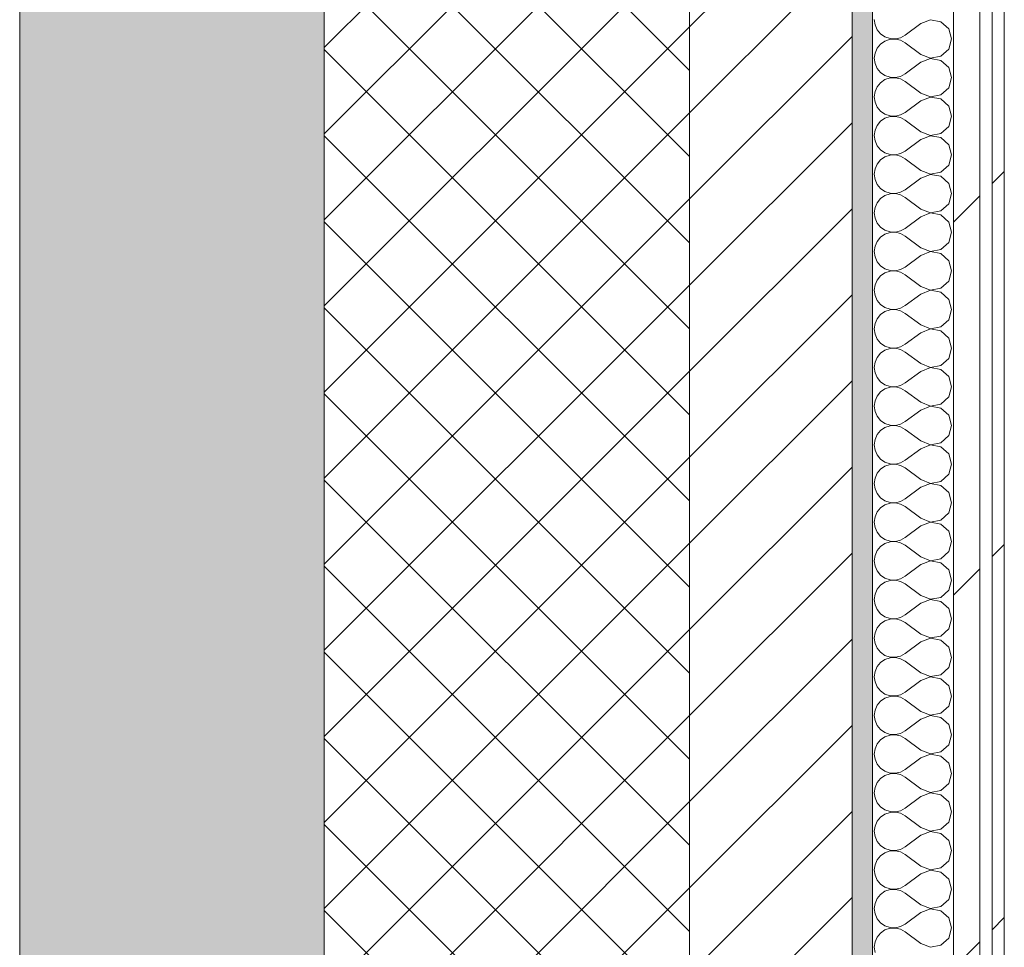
# Model space of a CAD drawing. Header units: millimetres. Extents: x -40968 to 11883, y -18816 to 4378.
# Tile 244 of 256: x -2101 to -1616, y -9352 to -8895. Entities that reach past the tile are written whole.
import ezdxf

# ---------------------------------------------------------------- set-up
doc = ezdxf.new("R2010")
doc.units = ezdxf.units.MM
doc.header["$MEASUREMENT"] = 0
doc.linetypes.add('Wipeout_Contour', pattern=[1000, 0, -1000])
doc.layers.add('12_FAÇ_Façana', color=7, linetype='Continuous')
doc.layers.add('Nuevo_08_E_Envans secs', color=7, linetype='Continuous')
for name, color, linetype, lineweight, true_color in [('12_FAÇ_Façana_Pluma_Nº__102', 7, 'Continuous', 5, 0xcccccc), ('12_FAÇ_Façana_Pluma_Nº__174', 7, 'Continuous', 13, 0xe4ad2c), ('12_FAÇ_Façana_Pluma_Nº__176', 7, 'Continuous', 15, 0x93a0c6), ('Nuevo_08_E_Envans secs_Pluma_Nº__102', 7, 'Continuous', 5, 0xcccccc), ('Nuevo_08_E_Envans secs_Pluma_Nº__171', 171, 'Continuous', 13, 0xaaaaff), ('Nuevo_08_E_Envans secs_Pluma_Nº__177', 7, 'Continuous', 15, 0xf7e046)]:
    doc.layers.add(name, color=color, linetype=linetype, lineweight=lineweight, true_color=true_color)
for name, color, linetype, lineweight in [('12_FAÇ_Façana_Pluma_Nº__2', 8, 'Continuous', 5), ('12_FAÇ_Façana_Pluma_Nº__7', 7, 'Continuous', 5), ('Nuevo_08_E_Envans secs_Pluma_Nº__1', 7, 'Continuous', 5)]:
    doc.layers.add(name, color=color, linetype=linetype, lineweight=lineweight)
pattern_1 = [(45, (0, 0), (-183.848, 183.848), [195, -65]), (45, (7e-14, 183.85), (-183.848, 183.848), [195, -65])]

# ---------------------------------------------------------------- blocks, each defined once
blk = doc.blocks.new('Muro_1_1', base_point=(-1681.11, -1193.98))
at = {"layer": '12_FAÇ_Façana_Pluma_Nº__102', "linetype": 'Continuous', "lineweight": 0, "true_color": 0xe5e5e5}
blk.add_hatch(color=254, dxfattribs=at).paths.add_polyline_path([(-2101.11, -10658.98), (-1951.11, -10658.98), (-1951.11, -7438.98), (-1971.11, -7438.98), (-1971.11, -6988.97), (-1951.11, -6988.97), (-1951.11, -1638.98), (-2101.11, -1638.98)])
at = {"layer": '12_FAÇ_Façana_Pluma_Nº__174', "linetype": 'Continuous', "lineweight": 13, "true_color": 0xe4ad2c}
h = blk.add_hatch(dxfattribs=at)
h.set_pattern_fill('SATE_Aislamiento_0001', color=42, style=0, pattern_type=2)
h.set_pattern_definition([(45, (0, 0), (-21.2132, 21.2132), []), (135, (0, 0), (21.2132, 21.2132), [])])
h.paths.add_polyline_path([(-1951.11, -7438.98), (-1951.11, -10658.98), (-1771.11, -10658.98), (-1771.11, -7438.98)])
at = {"layer": '12_FAÇ_Façana_Pluma_Nº__176', "linetype": 'Continuous', "lineweight": 0, "true_color": 0x495063}
blk.add_hatch(color=251, dxfattribs=at).paths.add_polyline_path([(-1691.11, -7438.98), (-1691.11, -10658.98), (-1681.11, -10658.98), (-1681.11, -7438.98)])
at = {"layer": '12_FAÇ_Façana_Pluma_Nº__2', "linetype": 'Continuous', "lineweight": 5}
h = blk.add_hatch(dxfattribs=at)
h.set_pattern_fill('Ceramic_0001', color=8, style=0, pattern_type=2)
h.set_pattern_definition([(45, (0, 0), (-21.2132, 21.2132), [])])
h.paths.add_polyline_path([(-1771.11, -7438.98), (-1771.11, -10658.98), (-1691.11, -10658.98), (-1691.11, -7438.98)])
at = {"layer": '12_FAÇ_Façana_Pluma_Nº__7', "color": 7, "linetype": 'Continuous', "lineweight": 5}
for p, q in [((-1951.11, -7438.98), (-1951.11, -10658.98)), ((-1771.11, -10658.98), (-1771.11, -7438.98)), ((-1691.11, -10658.98), (-1691.11, -7438.98))]:
    blk.add_line(p, q, dxfattribs=at)
at = {"layer": '12_FAÇ_Façana_Pluma_Nº__7', "color": 7, "linetype": 'Continuous', "lineweight": 5, "flags": 128}
for points in [[(-2101.11, -1638.98), (-2101.11, -10658.98)], [(-1681.11, -10658.98), (-1681.11, -7438.98)]]:
    blk.add_lwpolyline(points, dxfattribs=at)
blk = doc.blocks.new('*X357')
at = {"layer": 'Nuevo_08_E_Envans secs_Pluma_Nº__102', "color": 254, "linetype": 'Continuous', "lineweight": 5, "true_color": 0xcccccc}
for p, q in [((-1680.16, -8895.24), (-1679.79, -8897.84)), ((-1679.79, -8897.84), (-1678.73, -8900.25)), ((-1657.3, -8897.14), (-1664.92, -8902.86)), ((-1652.44, -8895.28), (-1657.3, -8897.14)), ((-1647.33, -8896.24), (-1652.44, -8895.28)), ((-1643.48, -8899.75), (-1647.33, -8896.24)), ((-1678.73, -8900.25), (-1677.06, -8902.27)), ((-1677.06, -8902.27), (-1674.89, -8903.76)), ((-1674.89, -8903.76), (-1672.4, -8904.6)), ((-1672.4, -8904.6), (-1669.78, -8904.72)), ((-1669.78, -8904.72), (-1667.22, -8904.13)), ((-1667.22, -8904.13), (-1664.92, -8902.86)), ((-1642.06, -8904.76), (-1643.48, -8899.75)), ((-1678.73, -8909.28), (-1679.79, -8911.68)), ((-1677.06, -8907.26), (-1678.73, -8909.28)), ((-1674.89, -8905.77), (-1677.06, -8907.26)), ((-1672.4, -8904.93), (-1674.89, -8905.77)), ((-1669.78, -8904.8), (-1672.4, -8904.93)), ((-1667.22, -8905.4), (-1669.78, -8904.8)), ((-1664.92, -8906.67), (-1667.22, -8905.4)), ((-1657.3, -8912.38), (-1664.92, -8906.67)), ((-1643.48, -8909.77), (-1642.06, -8904.76)), ((-1679.79, -8911.68), (-1680.16, -8914.29)), ((-1680.16, -8914.29), (-1679.79, -8916.89)), ((-1657.3, -8912.38), (-1652.44, -8914.25)), ((-1652.44, -8914.25), (-1647.33, -8913.28)), ((-1647.33, -8913.28), (-1643.48, -8909.77)), ((-1679.79, -8916.89), (-1678.73, -8919.29)), ((-1657.3, -8916.19), (-1664.92, -8921.9)), ((-1652.44, -8914.32), (-1657.3, -8916.19)), ((-1647.33, -8915.29), (-1652.44, -8914.32)), ((-1643.48, -8918.8), (-1647.33, -8915.29)), ((-1642.06, -8923.81), (-1643.48, -8918.8)), ((-1678.73, -8919.29), (-1677.06, -8921.32)), ((-1677.06, -8921.32), (-1674.89, -8922.8)), ((-1674.89, -8922.8), (-1672.4, -8923.64)), ((-1672.4, -8923.98), (-1674.89, -8924.81)), ((-1672.4, -8923.64), (-1669.78, -8923.77)), ((-1669.78, -8923.85), (-1672.4, -8923.98)), ((-1669.78, -8923.77), (-1667.22, -8923.18)), ((-1667.22, -8924.44), (-1669.78, -8923.85)), ((-1667.22, -8923.18), (-1664.92, -8921.9)), ((-1643.48, -8928.82), (-1642.06, -8923.81)), ((-1678.73, -8928.33), (-1679.79, -8930.73)), ((-1677.06, -8926.3), (-1678.73, -8928.33)), ((-1674.89, -8924.81), (-1677.06, -8926.3)), ((-1664.92, -8925.71), (-1667.22, -8924.44)), ((-1657.3, -8931.43), (-1664.92, -8925.71)), ((-1647.33, -8932.33), (-1643.48, -8928.82)), ((-1679.79, -8930.73), (-1680.16, -8933.33)), ((-1680.16, -8933.33), (-1679.79, -8935.94)), ((-1657.3, -8931.43), (-1652.44, -8933.29)), ((-1652.44, -8933.37), (-1657.3, -8935.24)), ((-1652.44, -8933.29), (-1647.33, -8932.33)), ((-1647.33, -8934.34), (-1652.44, -8933.37)), ((-1679.79, -8935.94), (-1678.73, -8938.34)), ((-1678.73, -8938.34), (-1677.06, -8940.36)), ((-1657.3, -8935.24), (-1664.92, -8940.95)), ((-1643.48, -8937.85), (-1647.33, -8934.34)), ((-1642.06, -8942.86), (-1643.48, -8937.85)), ((-1677.06, -8940.36), (-1674.89, -8941.85)), ((-1674.89, -8941.85), (-1672.4, -8942.69)), ((-1672.4, -8943.02), (-1674.89, -8943.86)), ((-1672.4, -8942.69), (-1669.78, -8942.82)), ((-1669.78, -8942.9), (-1672.4, -8943.02)), ((-1669.78, -8942.82), (-1667.22, -8942.22)), ((-1667.22, -8943.49), (-1669.78, -8942.9)), ((-1667.22, -8942.22), (-1664.92, -8940.95)), ((-1643.48, -8947.86), (-1642.06, -8942.86)), ((-1678.73, -8947.37), (-1679.79, -8949.78)), ((-1677.06, -8945.35), (-1678.73, -8947.37)), ((-1674.89, -8943.86), (-1677.06, -8945.35)), ((-1664.92, -8944.76), (-1667.22, -8943.49)), ((-1657.3, -8950.48), (-1664.92, -8944.76)), ((-1647.33, -8951.38), (-1643.48, -8947.86)), ((-1679.79, -8949.78), (-1680.16, -8952.38)), ((-1680.16, -8952.38), (-1679.79, -8954.98)), ((-1657.3, -8950.48), (-1652.44, -8952.34)), ((-1652.44, -8952.42), (-1657.3, -8954.29)), ((-1652.44, -8952.34), (-1647.33, -8951.38)), ((-1647.33, -8953.39), (-1652.44, -8952.42)), ((-1679.79, -8954.98), (-1678.73, -8957.39)), ((-1678.73, -8957.39), (-1677.06, -8959.41)), ((-1657.3, -8954.29), (-1664.92, -8960)), ((-1643.48, -8956.9), (-1647.33, -8953.39)), ((-1642.06, -8961.9), (-1643.48, -8956.9)), ((-1677.06, -8959.41), (-1674.89, -8960.9)), ((-1674.89, -8960.9), (-1672.4, -8961.74)), ((-1672.4, -8962.07), (-1674.89, -8962.91)), ((-1672.4, -8961.74), (-1669.78, -8961.87)), ((-1669.78, -8961.94), (-1672.4, -8962.07)), ((-1669.78, -8961.87), (-1667.22, -8961.27)), ((-1667.22, -8962.54), (-1669.78, -8961.94)), ((-1667.22, -8961.27), (-1664.92, -8960)), ((-1664.92, -8963.81), (-1667.22, -8962.54)), ((-1643.48, -8966.91), (-1642.06, -8961.9)), ((-1678.73, -8966.42), (-1679.79, -8968.83)), ((-1677.06, -8964.4), (-1678.73, -8966.42)), ((-1674.89, -8962.91), (-1677.06, -8964.4)), ((-1657.3, -8969.52), (-1664.92, -8963.81)), ((-1647.33, -8970.42), (-1643.48, -8966.91)), ((-1679.79, -8968.83), (-1680.16, -8971.43)), ((-1680.16, -8971.43), (-1679.79, -8974.03)), ((-1657.3, -8969.52), (-1652.44, -8971.39)), ((-1652.44, -8971.47), (-1657.3, -8973.33)), ((-1652.44, -8971.39), (-1647.33, -8970.42)), ((-1647.33, -8972.43), (-1652.44, -8971.47)), ((-1643.48, -8975.95), (-1647.33, -8972.43)), ((-1679.79, -8974.03), (-1678.73, -8976.44)), ((-1678.73, -8976.44), (-1677.06, -8978.46)), ((-1657.3, -8973.33), (-1664.92, -8979.05)), ((-1642.06, -8980.95), (-1643.48, -8975.95)), ((-1677.06, -8978.46), (-1674.89, -8979.95)), ((-1674.89, -8981.96), (-1677.06, -8983.45)), ((-1674.89, -8979.95), (-1672.4, -8980.79)), ((-1672.4, -8981.12), (-1674.89, -8981.96)), ((-1672.4, -8980.79), (-1669.78, -8980.91)), ((-1669.78, -8980.99), (-1672.4, -8981.12)), ((-1669.78, -8980.91), (-1667.22, -8980.32)), ((-1667.22, -8981.59), (-1669.78, -8980.99)), ((-1667.22, -8980.32), (-1664.92, -8979.05)), ((-1664.92, -8982.86), (-1667.22, -8981.59)), ((-1643.48, -8985.96), (-1642.06, -8980.95)), ((-1678.73, -8985.47), (-1679.79, -8987.87)), ((-1677.06, -8983.45), (-1678.73, -8985.47)), ((-1657.3, -8988.57), (-1664.92, -8982.86)), ((-1647.33, -8989.47), (-1643.48, -8985.96)), ((-1679.79, -8987.87), (-1680.16, -8990.48)), ((-1680.16, -8990.48), (-1679.79, -8993.08)), ((-1657.3, -8988.57), (-1652.44, -8990.44)), ((-1652.44, -8990.51), (-1657.3, -8992.38)), ((-1652.44, -8990.44), (-1647.33, -8989.47)), ((-1647.33, -8991.48), (-1652.44, -8990.51)), ((-1643.48, -8994.99), (-1647.33, -8991.48)), ((-1679.79, -8993.08), (-1678.73, -8995.48)), ((-1678.73, -8995.48), (-1677.06, -8997.51)), ((-1657.3, -8992.38), (-1664.92, -8998.1)), ((-1642.06, -9000), (-1643.48, -8994.99)), ((-1677.06, -8997.51), (-1674.89, -8998.99)), ((-1674.89, -9001.01), (-1677.06, -9002.49)), ((-1674.89, -8998.99), (-1672.4, -8999.83)), ((-1672.4, -9000.17), (-1674.89, -9001.01)), ((-1672.4, -8999.83), (-1669.78, -8999.96)), ((-1669.78, -9000.04), (-1672.4, -9000.17)), ((-1669.78, -8999.96), (-1667.22, -8999.37)), ((-1667.22, -9000.63), (-1669.78, -9000.04)), ((-1667.22, -8999.37), (-1664.92, -8998.1)), ((-1664.92, -9001.9), (-1667.22, -9000.63)), ((-1643.48, -9005.01), (-1642.06, -9000)), ((-1678.73, -9004.52), (-1679.79, -9006.92)), ((-1677.06, -9002.49), (-1678.73, -9004.52)), ((-1657.3, -9007.62), (-1664.92, -9001.9)), ((-1647.33, -9008.52), (-1643.48, -9005.01)), ((-1679.79, -9006.92), (-1680.16, -9009.52)), ((-1680.16, -9009.52), (-1679.79, -9012.13)), ((-1657.3, -9007.62), (-1652.44, -9009.49)), ((-1652.44, -9009.56), (-1657.3, -9011.43)), ((-1652.44, -9009.49), (-1647.33, -9008.52)), ((-1647.33, -9010.53), (-1652.44, -9009.56)), ((-1643.48, -9014.04), (-1647.33, -9010.53)), ((-1679.79, -9012.13), (-1678.73, -9014.53)), ((-1678.73, -9014.53), (-1677.06, -9016.55)), ((-1657.3, -9011.43), (-1664.92, -9017.14)), ((-1642.06, -9019.05), (-1643.48, -9014.04)), ((-1677.06, -9016.55), (-1674.89, -9018.04)), ((-1674.89, -9020.05), (-1677.06, -9021.54)), ((-1674.89, -9018.04), (-1672.4, -9018.88)), ((-1672.4, -9019.21), (-1674.89, -9020.05)), ((-1672.4, -9018.88), (-1669.78, -9019.01)), ((-1669.78, -9019.09), (-1672.4, -9019.21)), ((-1669.78, -9019.01), (-1667.22, -9018.41)), ((-1667.22, -9019.68), (-1669.78, -9019.09)), ((-1667.22, -9018.41), (-1664.92, -9017.14)), ((-1664.92, -9020.95), (-1667.22, -9019.68)), ((-1657.3, -9026.67), (-1664.92, -9020.95)), ((-1643.48, -9024.05), (-1642.06, -9019.05)), ((-1678.73, -9023.56), (-1679.79, -9025.97)), ((-1677.06, -9021.54), (-1678.73, -9023.56)), ((-1647.33, -9027.57), (-1643.48, -9024.05)), ((-1679.79, -9025.97), (-1680.16, -9028.57)), ((-1680.16, -9028.57), (-1679.79, -9031.17)), ((-1657.3, -9030.48), (-1664.92, -9036.19)), ((-1657.3, -9026.67), (-1652.44, -9028.53)), ((-1652.44, -9028.61), (-1657.3, -9030.48)), ((-1652.44, -9028.53), (-1647.33, -9027.57)), ((-1647.33, -9029.58), (-1652.44, -9028.61)), ((-1643.48, -9033.09), (-1647.33, -9029.58)), ((-1679.79, -9031.17), (-1678.73, -9033.58)), ((-1678.73, -9033.58), (-1677.06, -9035.6)), ((-1642.06, -9038.1), (-1643.48, -9033.09)), ((-1677.06, -9035.6), (-1674.89, -9037.09)), ((-1674.89, -9039.1), (-1677.06, -9040.59)), ((-1674.89, -9037.09), (-1672.4, -9037.93)), ((-1672.4, -9038.26), (-1674.89, -9039.1)), ((-1672.4, -9037.93), (-1669.78, -9038.06)), ((-1669.78, -9038.13), (-1672.4, -9038.26)), ((-1669.78, -9038.06), (-1667.22, -9037.46)), ((-1667.22, -9038.73), (-1669.78, -9038.13)), ((-1667.22, -9037.46), (-1664.92, -9036.19)), ((-1664.92, -9040), (-1667.22, -9038.73)), ((-1657.3, -9045.71), (-1664.92, -9040)), ((-1643.48, -9043.1), (-1642.06, -9038.1)), ((-1679.79, -9045.02), (-1680.16, -9047.62)), ((-1678.73, -9042.61), (-1679.79, -9045.02)), ((-1677.06, -9040.59), (-1678.73, -9042.61)), ((-1647.33, -9046.61), (-1643.48, -9043.1)), ((-1680.16, -9047.62), (-1679.79, -9050.22)), ((-1657.3, -9049.52), (-1664.92, -9055.24)), ((-1657.3, -9045.71), (-1652.44, -9047.58)), ((-1652.44, -9047.66), (-1657.3, -9049.52)), ((-1652.44, -9047.58), (-1647.33, -9046.61)), ((-1647.33, -9048.62), (-1652.44, -9047.66)), ((-1643.48, -9052.14), (-1647.33, -9048.62)), ((-1679.79, -9050.22), (-1678.73, -9052.63)), ((-1678.73, -9052.63), (-1677.06, -9054.65)), ((-1677.06, -9054.65), (-1674.89, -9056.14)), ((-1642.06, -9057.14), (-1643.48, -9052.14)), ((-1677.06, -9059.64), (-1678.73, -9061.66)), ((-1674.89, -9058.15), (-1677.06, -9059.64)), ((-1674.89, -9056.14), (-1672.4, -9056.98)), ((-1672.4, -9057.31), (-1674.89, -9058.15)), ((-1672.4, -9056.98), (-1669.78, -9057.1)), ((-1669.78, -9057.18), (-1672.4, -9057.31)), ((-1669.78, -9057.1), (-1667.22, -9056.51)), ((-1667.22, -9057.78), (-1669.78, -9057.18)), ((-1667.22, -9056.51), (-1664.92, -9055.24)), ((-1664.92, -9059.05), (-1667.22, -9057.78)), ((-1657.3, -9064.76), (-1664.92, -9059.05)), ((-1643.48, -9062.15), (-1642.06, -9057.14)), ((-1679.79, -9064.06), (-1680.16, -9066.67)), ((-1678.73, -9061.66), (-1679.79, -9064.06)), ((-1647.33, -9065.66), (-1643.48, -9062.15)), ((-1680.16, -9066.67), (-1679.79, -9069.27)), ((-1679.79, -9069.27), (-1678.73, -9071.67)), ((-1657.3, -9068.57), (-1664.92, -9074.29)), ((-1657.3, -9064.76), (-1652.44, -9066.63)), ((-1652.44, -9066.71), (-1657.3, -9068.57)), ((-1652.44, -9066.63), (-1647.33, -9065.66)), ((-1647.33, -9067.67), (-1652.44, -9066.71)), ((-1643.48, -9071.18), (-1647.33, -9067.67)), ((-1678.73, -9071.67), (-1677.06, -9073.7)), ((-1677.06, -9073.7), (-1674.89, -9075.19)), ((-1667.22, -9075.56), (-1664.92, -9074.29)), ((-1642.06, -9076.19), (-1643.48, -9071.18)), ((-1677.06, -9078.68), (-1678.73, -9080.71)), ((-1674.89, -9077.2), (-1677.06, -9078.68)), ((-1674.89, -9075.19), (-1672.4, -9076.02)), ((-1672.4, -9076.36), (-1674.89, -9077.2)), ((-1672.4, -9076.02), (-1669.78, -9076.15)), ((-1669.78, -9076.23), (-1672.4, -9076.36)), ((-1669.78, -9076.15), (-1667.22, -9075.56)), ((-1667.22, -9076.82), (-1669.78, -9076.23)), ((-1664.92, -9078.1), (-1667.22, -9076.82)), ((-1657.3, -9083.81), (-1664.92, -9078.1)), ((-1643.48, -9081.2), (-1642.06, -9076.19)), ((-1679.79, -9083.11), (-1680.16, -9085.71)), ((-1678.73, -9080.71), (-1679.79, -9083.11)), ((-1657.3, -9083.81), (-1652.44, -9085.68)), ((-1647.33, -9084.71), (-1643.48, -9081.2)), ((-1680.16, -9085.71), (-1679.79, -9088.32)), ((-1679.79, -9088.32), (-1678.73, -9090.72)), ((-1657.3, -9087.62), (-1664.92, -9093.33)), ((-1652.44, -9085.75), (-1657.3, -9087.62)), ((-1652.44, -9085.68), (-1647.33, -9084.71)), ((-1647.33, -9086.72), (-1652.44, -9085.75)), ((-1643.48, -9090.23), (-1647.33, -9086.72)), ((-1678.73, -9090.72), (-1677.06, -9092.74)), ((-1677.06, -9092.74), (-1674.89, -9094.23)), ((-1667.22, -9094.6), (-1664.92, -9093.33)), ((-1642.06, -9095.24), (-1643.48, -9090.23)), ((-1677.06, -9097.73), (-1678.73, -9099.75)), ((-1674.89, -9096.24), (-1677.06, -9097.73)), ((-1674.89, -9094.23), (-1672.4, -9095.07)), ((-1672.4, -9095.4), (-1674.89, -9096.24)), ((-1672.4, -9095.07), (-1669.78, -9095.2)), ((-1669.78, -9095.28), (-1672.4, -9095.4)), ((-1669.78, -9095.2), (-1667.22, -9094.6)), ((-1667.22, -9095.87), (-1669.78, -9095.28)), ((-1664.92, -9097.14), (-1667.22, -9095.87)), ((-1657.3, -9102.86), (-1664.92, -9097.14)), ((-1643.48, -9100.25), (-1642.06, -9095.24)), ((-1679.79, -9102.16), (-1680.16, -9104.76)), ((-1678.73, -9099.75), (-1679.79, -9102.16)), ((-1657.3, -9102.86), (-1652.44, -9104.72)), ((-1647.33, -9103.76), (-1643.48, -9100.25)), ((-1680.16, -9104.76), (-1679.79, -9107.36)), ((-1679.79, -9107.36), (-1678.73, -9109.77)), ((-1657.3, -9106.67), (-1664.92, -9112.38)), ((-1652.44, -9104.8), (-1657.3, -9106.67)), ((-1652.44, -9104.72), (-1647.33, -9103.76)), ((-1647.33, -9105.77), (-1652.44, -9104.8)), ((-1643.48, -9109.28), (-1647.33, -9105.77)), ((-1678.73, -9109.77), (-1677.06, -9111.79)), ((-1677.06, -9111.79), (-1674.89, -9113.28)), ((-1667.22, -9113.65), (-1664.92, -9112.38)), ((-1642.06, -9114.29), (-1643.48, -9109.28)), ((-1677.06, -9116.78), (-1678.73, -9118.8)), ((-1674.89, -9115.29), (-1677.06, -9116.78)), ((-1674.89, -9113.28), (-1672.4, -9114.12)), ((-1672.4, -9114.45), (-1674.89, -9115.29)), ((-1672.4, -9114.12), (-1669.78, -9114.25)), ((-1669.78, -9114.32), (-1672.4, -9114.45)), ((-1669.78, -9114.25), (-1667.22, -9113.65)), ((-1667.22, -9114.92), (-1669.78, -9114.32)), ((-1664.92, -9116.19), (-1667.22, -9114.92)), ((-1657.3, -9121.9), (-1664.92, -9116.19)), ((-1643.48, -9119.29), (-1642.06, -9114.29)), ((-1679.79, -9121.21), (-1680.16, -9123.81)), ((-1678.73, -9118.8), (-1679.79, -9121.21)), ((-1657.3, -9121.9), (-1652.44, -9123.77)), ((-1652.44, -9123.77), (-1647.33, -9122.8)), ((-1647.33, -9122.8), (-1643.48, -9119.29)), ((-1680.16, -9123.81), (-1679.79, -9126.41)), ((-1679.79, -9126.41), (-1678.73, -9128.82)), ((-1657.3, -9125.71), (-1664.92, -9131.43)), ((-1652.44, -9123.85), (-1657.3, -9125.71)), ((-1647.33, -9124.81), (-1652.44, -9123.85)), ((-1643.48, -9128.33), (-1647.33, -9124.81)), ((-1678.73, -9128.82), (-1677.06, -9130.84)), ((-1677.06, -9130.84), (-1674.89, -9132.33)), ((-1674.89, -9132.33), (-1672.4, -9133.17)), ((-1667.22, -9132.7), (-1664.92, -9131.43)), ((-1642.06, -9133.33), (-1643.48, -9128.33)), ((-1677.06, -9135.83), (-1678.73, -9137.85)), ((-1674.89, -9134.34), (-1677.06, -9135.83)), ((-1672.4, -9133.5), (-1674.89, -9134.34)), ((-1672.4, -9133.17), (-1669.78, -9133.29)), ((-1669.78, -9133.37), (-1672.4, -9133.5)), ((-1669.78, -9133.29), (-1667.22, -9132.7)), ((-1667.22, -9133.97), (-1669.78, -9133.37)), ((-1664.92, -9135.24), (-1667.22, -9133.97)), ((-1657.3, -9140.95), (-1664.92, -9135.24)), ((-1643.48, -9138.34), (-1642.06, -9133.33)), ((-1679.79, -9140.25), (-1680.16, -9142.86)), ((-1678.73, -9137.85), (-1679.79, -9140.25)), ((-1657.3, -9140.95), (-1652.44, -9142.82)), ((-1652.44, -9142.82), (-1647.33, -9141.85)), ((-1647.33, -9141.85), (-1643.48, -9138.34)), ((-1680.16, -9142.86), (-1679.79, -9145.46)), ((-1679.79, -9145.46), (-1678.73, -9147.86)), ((-1657.3, -9144.76), (-1664.92, -9150.48)), ((-1652.44, -9142.9), (-1657.3, -9144.76)), ((-1647.33, -9143.86), (-1652.44, -9142.9)), ((-1643.48, -9147.37), (-1647.33, -9143.86)), ((-1678.73, -9147.86), (-1677.06, -9149.89)), ((-1677.06, -9149.89), (-1674.89, -9151.38)), ((-1674.89, -9151.38), (-1672.4, -9152.22)), ((-1669.78, -9152.34), (-1667.22, -9151.75)), ((-1667.22, -9151.75), (-1664.92, -9150.48)), ((-1642.06, -9152.38), (-1643.48, -9147.37)), ((-1677.06, -9154.87), (-1678.73, -9156.9)), ((-1674.89, -9153.39), (-1677.06, -9154.87)), ((-1672.4, -9152.55), (-1674.89, -9153.39)), ((-1672.4, -9152.22), (-1669.78, -9152.34)), ((-1669.78, -9152.42), (-1672.4, -9152.55)), ((-1667.22, -9153.01), (-1669.78, -9152.42)), ((-1664.92, -9154.29), (-1667.22, -9153.01)), ((-1657.3, -9160), (-1664.92, -9154.29)), ((-1643.48, -9157.39), (-1642.06, -9152.38)), ((-1679.79, -9159.3), (-1680.16, -9161.9)), ((-1678.73, -9156.9), (-1679.79, -9159.3)), ((-1657.3, -9160), (-1652.44, -9161.87)), ((-1652.44, -9161.87), (-1647.33, -9160.9)), ((-1647.33, -9160.9), (-1643.48, -9157.39)), ((-1680.16, -9161.9), (-1679.79, -9164.51)), ((-1679.79, -9164.51), (-1678.73, -9166.91)), ((-1657.3, -9163.81), (-1664.92, -9169.52)), ((-1652.44, -9161.94), (-1657.3, -9163.81)), ((-1647.33, -9162.91), (-1652.44, -9161.94)), ((-1643.48, -9166.42), (-1647.33, -9162.91)), ((-1642.06, -9171.43), (-1643.48, -9166.42)), ((-1678.73, -9166.91), (-1677.06, -9168.94)), ((-1677.06, -9168.94), (-1674.89, -9170.42)), ((-1674.89, -9170.42), (-1672.4, -9171.26)), ((-1672.4, -9171.26), (-1669.78, -9171.39)), ((-1669.78, -9171.39), (-1667.22, -9170.8)), ((-1667.22, -9170.8), (-1664.92, -9169.52)), ((-1678.73, -9175.95), (-1679.79, -9178.35)), ((-1677.06, -9173.92), (-1678.73, -9175.95)), ((-1674.89, -9172.43), (-1677.06, -9173.92)), ((-1672.4, -9171.59), (-1674.89, -9172.43)), ((-1669.78, -9171.47), (-1672.4, -9171.59)), ((-1667.22, -9172.06), (-1669.78, -9171.47)), ((-1664.92, -9173.33), (-1667.22, -9172.06)), ((-1657.3, -9179.05), (-1664.92, -9173.33)), ((-1643.48, -9176.44), (-1642.06, -9171.43)), ((-1679.79, -9178.35), (-1680.16, -9180.95)), ((-1680.16, -9180.95), (-1679.79, -9183.55)), ((-1657.3, -9179.05), (-1652.44, -9180.91)), ((-1652.44, -9180.99), (-1657.3, -9182.86)), ((-1652.44, -9180.91), (-1647.33, -9179.95)), ((-1647.33, -9181.96), (-1652.44, -9180.99)), ((-1647.33, -9179.95), (-1643.48, -9176.44)), ((-1679.79, -9183.55), (-1678.73, -9185.96)), ((-1657.3, -9182.86), (-1664.92, -9188.57)), ((-1643.48, -9185.47), (-1647.33, -9181.96)), ((-1642.06, -9190.48), (-1643.48, -9185.47)), ((-1678.73, -9185.96), (-1677.06, -9187.98)), ((-1677.06, -9187.98), (-1674.89, -9189.47)), ((-1674.89, -9189.47), (-1672.4, -9190.31)), ((-1672.4, -9190.64), (-1674.89, -9191.48)), ((-1672.4, -9190.31), (-1669.78, -9190.44)), ((-1669.78, -9190.51), (-1672.4, -9190.64)), ((-1669.78, -9190.44), (-1667.22, -9189.84)), ((-1667.22, -9191.11), (-1669.78, -9190.51)), ((-1667.22, -9189.84), (-1664.92, -9188.57)), ((-1643.48, -9195.48), (-1642.06, -9190.48)), ((-1678.73, -9194.99), (-1679.79, -9197.4)), ((-1677.06, -9192.97), (-1678.73, -9194.99)), ((-1674.89, -9191.48), (-1677.06, -9192.97)), ((-1664.92, -9192.38), (-1667.22, -9191.11)), ((-1657.3, -9198.1), (-1664.92, -9192.38)), ((-1647.33, -9198.99), (-1643.48, -9195.48)), ((-1679.79, -9197.4), (-1680.16, -9200)), ((-1680.16, -9200), (-1679.79, -9202.6)), ((-1657.3, -9198.1), (-1652.44, -9199.96)), ((-1652.44, -9200.04), (-1657.3, -9201.9)), ((-1652.44, -9199.96), (-1647.33, -9198.99)), ((-1647.33, -9201.01), (-1652.44, -9200.04)), ((-1679.79, -9202.6), (-1678.73, -9205.01)), ((-1678.73, -9205.01), (-1677.06, -9207.03)), ((-1657.3, -9201.9), (-1664.92, -9207.62)), ((-1643.48, -9204.52), (-1647.33, -9201.01)), ((-1642.06, -9209.52), (-1643.48, -9204.52)), ((-1677.06, -9207.03), (-1674.89, -9208.52)), ((-1674.89, -9208.52), (-1672.4, -9209.36)), ((-1672.4, -9209.69), (-1674.89, -9210.53)), ((-1672.4, -9209.36), (-1669.78, -9209.49)), ((-1669.78, -9209.56), (-1672.4, -9209.69)), ((-1669.78, -9209.49), (-1667.22, -9208.89)), ((-1667.22, -9210.16), (-1669.78, -9209.56)), ((-1667.22, -9208.89), (-1664.92, -9207.62)), ((-1643.48, -9214.53), (-1642.06, -9209.52)), ((-1678.73, -9214.04), (-1679.79, -9216.45)), ((-1677.06, -9212.02), (-1678.73, -9214.04)), ((-1674.89, -9210.53), (-1677.06, -9212.02)), ((-1664.92, -9211.43), (-1667.22, -9210.16)), ((-1657.3, -9217.14), (-1664.92, -9211.43)), ((-1647.33, -9218.04), (-1643.48, -9214.53)), ((-1679.79, -9216.45), (-1680.16, -9219.05)), ((-1680.16, -9219.05), (-1679.79, -9221.65)), ((-1657.3, -9217.14), (-1652.44, -9219.01)), ((-1652.44, -9219.09), (-1657.3, -9220.95)), ((-1652.44, -9219.01), (-1647.33, -9218.04)), ((-1647.33, -9220.05), (-1652.44, -9219.09)), ((-1679.79, -9221.65), (-1678.73, -9224.05)), ((-1678.73, -9224.05), (-1677.06, -9226.08)), ((-1657.3, -9220.95), (-1664.92, -9226.67)), ((-1643.48, -9223.56), (-1647.33, -9220.05)), ((-1642.06, -9228.57), (-1643.48, -9223.56)), ((-1677.06, -9226.08), (-1674.89, -9227.57)), ((-1674.89, -9227.57), (-1672.4, -9228.41)), ((-1672.4, -9228.74), (-1674.89, -9229.58)), ((-1672.4, -9228.41), (-1669.78, -9228.53)), ((-1669.78, -9228.61), (-1672.4, -9228.74)), ((-1669.78, -9228.53), (-1667.22, -9227.94)), ((-1667.22, -9229.2), (-1669.78, -9228.61)), ((-1667.22, -9227.94), (-1664.92, -9226.67)), ((-1664.92, -9230.48), (-1667.22, -9229.2)), ((-1643.48, -9233.58), (-1642.06, -9228.57)), ((-1678.73, -9233.09), (-1679.79, -9235.49)), ((-1677.06, -9231.06), (-1678.73, -9233.09)), ((-1674.89, -9229.58), (-1677.06, -9231.06)), ((-1657.3, -9236.19), (-1664.92, -9230.48)), ((-1647.33, -9237.09), (-1643.48, -9233.58)), ((-1679.79, -9235.49), (-1680.16, -9238.1)), ((-1680.16, -9238.1), (-1679.79, -9240.7)), ((-1657.3, -9236.19), (-1652.44, -9238.06)), ((-1652.44, -9238.13), (-1657.3, -9240)), ((-1652.44, -9238.06), (-1647.33, -9237.09)), ((-1647.33, -9239.1), (-1652.44, -9238.13)), ((-1643.48, -9242.61), (-1647.33, -9239.1)), ((-1679.79, -9240.7), (-1678.73, -9243.1)), ((-1678.73, -9243.1), (-1677.06, -9245.13)), ((-1657.3, -9240), (-1664.92, -9245.71)), ((-1642.06, -9247.62), (-1643.48, -9242.61)), ((-1677.06, -9245.13), (-1674.89, -9246.61)), ((-1674.89, -9248.62), (-1677.06, -9250.11)), ((-1674.89, -9246.61), (-1672.4, -9247.45)), ((-1672.4, -9247.78), (-1674.89, -9248.62)), ((-1672.4, -9247.45), (-1669.78, -9247.58)), ((-1669.78, -9247.66), (-1672.4, -9247.78)), ((-1669.78, -9247.58), (-1667.22, -9246.99)), ((-1667.22, -9248.25), (-1669.78, -9247.66)), ((-1667.22, -9246.99), (-1664.92, -9245.71)), ((-1664.92, -9249.52), (-1667.22, -9248.25)), ((-1643.48, -9252.63), (-1642.06, -9247.62)), ((-1678.73, -9252.14), (-1679.79, -9254.54)), ((-1677.06, -9250.11), (-1678.73, -9252.14)), ((-1657.3, -9255.24), (-1664.92, -9249.52)), ((-1647.33, -9256.14), (-1643.48, -9252.63)), ((-1679.79, -9254.54), (-1680.16, -9257.14)), ((-1680.16, -9257.14), (-1679.79, -9259.75)), ((-1657.3, -9255.24), (-1652.44, -9257.1)), ((-1652.44, -9257.18), (-1657.3, -9259.05)), ((-1652.44, -9257.1), (-1647.33, -9256.14)), ((-1647.33, -9258.15), (-1652.44, -9257.18)), ((-1643.48, -9261.66), (-1647.33, -9258.15)), ((-1679.79, -9259.75), (-1678.73, -9262.15)), ((-1678.73, -9262.15), (-1677.06, -9264.17)), ((-1657.3, -9259.05), (-1664.92, -9264.76)), ((-1642.06, -9266.67), (-1643.48, -9261.66)), ((-1677.06, -9264.17), (-1674.89, -9265.66)), ((-1674.89, -9267.67), (-1677.06, -9269.16)), ((-1674.89, -9265.66), (-1672.4, -9266.5)), ((-1672.4, -9266.83), (-1674.89, -9267.67)), ((-1672.4, -9266.5), (-1669.78, -9266.63)), ((-1669.78, -9266.71), (-1672.4, -9266.83)), ((-1669.78, -9266.63), (-1667.22, -9266.03)), ((-1667.22, -9267.3), (-1669.78, -9266.71)), ((-1667.22, -9266.03), (-1664.92, -9264.76)), ((-1664.92, -9268.57), (-1667.22, -9267.3)), ((-1643.48, -9271.67), (-1642.06, -9266.67)), ((-1678.73, -9271.18), (-1679.79, -9273.59)), ((-1677.06, -9269.16), (-1678.73, -9271.18)), ((-1657.3, -9274.29), (-1664.92, -9268.57)), ((-1647.33, -9275.19), (-1643.48, -9271.67)), ((-1679.79, -9273.59), (-1680.16, -9276.19)), ((-1680.16, -9276.19), (-1679.79, -9278.79)), ((-1657.3, -9274.29), (-1652.44, -9276.15)), ((-1652.44, -9276.23), (-1657.3, -9278.1)), ((-1652.44, -9276.15), (-1647.33, -9275.19)), ((-1647.33, -9277.2), (-1652.44, -9276.23)), ((-1643.48, -9280.71), (-1647.33, -9277.2)), ((-1679.79, -9278.79), (-1678.73, -9281.2)), ((-1678.73, -9281.2), (-1677.06, -9283.22)), ((-1657.3, -9278.1), (-1664.92, -9283.81)), ((-1642.06, -9285.71), (-1643.48, -9280.71)), ((-1677.06, -9283.22), (-1674.89, -9284.71)), ((-1674.89, -9286.72), (-1677.06, -9288.21)), ((-1674.89, -9284.71), (-1672.4, -9285.55)), ((-1672.4, -9285.88), (-1674.89, -9286.72)), ((-1672.4, -9285.55), (-1669.78, -9285.68)), ((-1669.78, -9285.75), (-1672.4, -9285.88)), ((-1669.78, -9285.68), (-1667.22, -9285.08)), ((-1667.22, -9286.35), (-1669.78, -9285.75)), ((-1667.22, -9285.08), (-1664.92, -9283.81)), ((-1664.92, -9287.62), (-1667.22, -9286.35)), ((-1657.3, -9293.33), (-1664.92, -9287.62)), ((-1643.48, -9290.72), (-1642.06, -9285.71)), ((-1678.73, -9290.23), (-1679.79, -9292.64)), ((-1677.06, -9288.21), (-1678.73, -9290.23)), ((-1647.33, -9294.23), (-1643.48, -9290.72)), ((-1679.79, -9292.64), (-1680.16, -9295.24)), ((-1680.16, -9295.24), (-1679.79, -9297.84)), ((-1657.3, -9297.14), (-1664.92, -9302.86)), ((-1657.3, -9293.33), (-1652.44, -9295.2)), ((-1652.44, -9295.28), (-1657.3, -9297.14)), ((-1652.44, -9295.2), (-1647.33, -9294.23)), ((-1647.33, -9296.24), (-1652.44, -9295.28)), ((-1643.48, -9299.75), (-1647.33, -9296.24)), ((-1679.79, -9297.84), (-1678.73, -9300.25)), ((-1678.73, -9300.25), (-1677.06, -9302.27)), ((-1677.06, -9302.27), (-1674.89, -9303.76)), ((-1642.06, -9304.76), (-1643.48, -9299.75)), ((-1674.89, -9305.77), (-1677.06, -9307.26)), ((-1674.89, -9303.76), (-1672.4, -9304.6)), ((-1672.4, -9304.93), (-1674.89, -9305.77)), ((-1672.4, -9304.6), (-1669.78, -9304.72)), ((-1669.78, -9304.8), (-1672.4, -9304.93)), ((-1669.78, -9304.72), (-1667.22, -9304.13)), ((-1667.22, -9305.4), (-1669.78, -9304.8)), ((-1667.22, -9304.13), (-1664.92, -9302.86)), ((-1664.92, -9306.67), (-1667.22, -9305.4)), ((-1657.3, -9312.38), (-1664.92, -9306.67)), ((-1643.48, -9309.77), (-1642.06, -9304.76)), ((-1679.79, -9311.68), (-1680.16, -9314.29)), ((-1678.73, -9309.28), (-1679.79, -9311.68)), ((-1677.06, -9307.26), (-1678.73, -9309.28)), ((-1647.33, -9313.28), (-1643.48, -9309.77)), ((-1680.16, -9314.29), (-1679.79, -9316.89)), ((-1657.3, -9316.19), (-1664.92, -9321.9)), ((-1657.3, -9312.38), (-1652.44, -9314.25)), ((-1652.44, -9314.32), (-1657.3, -9316.19)), ((-1652.44, -9314.25), (-1647.33, -9313.28)), ((-1647.33, -9315.29), (-1652.44, -9314.32)), ((-1643.48, -9318.8), (-1647.33, -9315.29)), ((-1679.79, -9316.89), (-1678.73, -9319.29)), ((-1678.73, -9319.29), (-1677.06, -9321.32)), ((-1677.06, -9321.32), (-1674.89, -9322.8)), ((-1642.06, -9323.81), (-1643.48, -9318.8)), ((-1677.06, -9326.3), (-1678.73, -9328.33)), ((-1674.89, -9324.81), (-1677.06, -9326.3)), ((-1674.89, -9322.8), (-1672.4, -9323.64)), ((-1672.4, -9323.98), (-1674.89, -9324.81)), ((-1672.4, -9323.64), (-1669.78, -9323.77)), ((-1669.78, -9323.85), (-1672.4, -9323.98)), ((-1669.78, -9323.77), (-1667.22, -9323.18)), ((-1667.22, -9324.44), (-1669.78, -9323.85)), ((-1667.22, -9323.18), (-1664.92, -9321.9)), ((-1664.92, -9325.71), (-1667.22, -9324.44)), ((-1657.3, -9331.43), (-1664.92, -9325.71)), ((-1643.48, -9328.82), (-1642.06, -9323.81)), ((-1679.79, -9330.73), (-1680.16, -9333.33)), ((-1678.73, -9328.33), (-1679.79, -9330.73)), ((-1647.33, -9332.33), (-1643.48, -9328.82)), ((-1680.16, -9333.33), (-1679.79, -9335.94)), ((-1679.79, -9335.94), (-1678.73, -9338.34)), ((-1657.3, -9335.24), (-1664.92, -9340.95)), ((-1657.3, -9331.43), (-1652.44, -9333.29)), ((-1652.44, -9333.37), (-1657.3, -9335.24)), ((-1652.44, -9333.29), (-1647.33, -9332.33)), ((-1647.33, -9334.34), (-1652.44, -9333.37)), ((-1643.48, -9337.85), (-1647.33, -9334.34)), ((-1678.73, -9338.34), (-1677.06, -9340.36)), ((-1677.06, -9340.36), (-1674.89, -9341.85)), ((-1667.22, -9342.22), (-1664.92, -9340.95)), ((-1642.06, -9342.86), (-1643.48, -9337.85)), ((-1677.06, -9345.35), (-1678.73, -9347.37)), ((-1674.89, -9343.86), (-1677.06, -9345.35)), ((-1674.89, -9341.85), (-1672.4, -9342.69)), ((-1672.4, -9343.02), (-1674.89, -9343.86)), ((-1672.4, -9342.69), (-1669.78, -9342.82)), ((-1669.78, -9342.9), (-1672.4, -9343.02)), ((-1669.78, -9342.82), (-1667.22, -9342.22)), ((-1667.22, -9343.49), (-1669.78, -9342.9)), ((-1664.92, -9344.76), (-1667.22, -9343.49)), ((-1657.3, -9350.48), (-1664.92, -9344.76)), ((-1643.48, -9347.86), (-1642.06, -9342.86)), ((-1679.79, -9349.78), (-1680.16, -9352.38)), ((-1678.73, -9347.37), (-1679.79, -9349.78)), ((-1657.3, -9350.48), (-1652.44, -9352.34)), ((-1647.33, -9351.38), (-1643.48, -9347.86)), ((-1680.16, -9352.38), (-1679.79, -9354.98)), ((-1652.44, -9352.34), (-1647.33, -9351.38))]:
    blk.add_line(p, q, dxfattribs=at)
blk = doc.blocks.new('Muro_122_1', base_point=(-1616.11, -10658.98))
at = {"layer": 'Nuevo_08_E_Envans secs_Pluma_Nº__1', "color": 7, "linetype": 'Continuous', "lineweight": 5, "flags": 128}
blk.add_lwpolyline([(-1681.11, -7438.98), (-1681.11, -10658.98)], dxfattribs=at)
at = {"color": 254, "linetype": 'Wipeout_Contour', "lineweight": 0, "ltscale": 36800.017837}
blk.add_wipeout([(-1628.11, -10658.98), (-1628.11, -7438.98), (-1641.11, -7438.98), (-1641.11, -10658.98)], dxfattribs=at).dxf.layer = 'Nuevo_08_E_Envans secs'
at = {"color": 254, "linetype": 'Wipeout_Contour', "lineweight": 0, "ltscale": 36788.711064}
blk.add_wipeout([(-1616.11, -10658.98), (-1616.11, -7438.98), (-1622.11, -7438.98), (-1622.11, -10658.98)], dxfattribs=at).dxf.layer = 'Nuevo_08_E_Envans secs'
at = {"layer": 'Nuevo_08_E_Envans secs_Pluma_Nº__171', "linetype": 'Continuous', "lineweight": 13, "true_color": 0xaaaaff}
h = blk.add_hatch(dxfattribs=at)
h.set_pattern_fill('Panellat_HPL_0001', color=161, style=0, pattern_type=2)
h.set_pattern_definition(pattern_1)
h.paths.add_polyline_path([(-1616.11, -10658.98), (-1616.11, -7438.98), (-1622.11, -7438.98), (-1622.11, -10658.98)])
at = {"layer": 'Nuevo_08_E_Envans secs_Pluma_Nº__177', "linetype": 'Continuous', "lineweight": 15, "true_color": 0xf7e046}
h = blk.add_hatch(dxfattribs=at)
h.set_pattern_fill('Panellat_HPL_0001', color=53, style=0, pattern_type=2)
h.set_pattern_definition(pattern_1)
h.paths.add_polyline_path([(-1628.11, -10658.98), (-1628.11, -7438.98), (-1641.11, -7438.98), (-1641.11, -10658.98)])
at = {"layer": 'Nuevo_08_E_Envans secs_Pluma_Nº__1', "color": 7, "linetype": 'Continuous', "lineweight": 5}
for p, q in [((-1641.11, -10658.98), (-1641.11, -7438.98)), ((-1628.11, -10658.98), (-1628.11, -7438.98)), ((-1622.11, -10658.98), (-1622.11, -7438.98))]:
    blk.add_line(p, q, dxfattribs=at)
at = {"layer": 'Nuevo_08_E_Envans secs_Pluma_Nº__1', "color": 7, "linetype": 'Continuous', "lineweight": 5, "flags": 128}
blk.add_lwpolyline([(-1616.11, -10658.98), (-1616.11, -7438.98)], dxfattribs=at)
at = {"layer": 'Nuevo_08_E_Envans secs', "color": 7, "lineweight": 20}
blk.add_blockref('*X357', (0, 0), dxfattribs=at)

msp = doc.modelspace()

# ---------------------------------------------------------------- block references
at = {"layer": '12_FAÇ_Façana', "color": 7, "lineweight": 20}
msp.add_blockref('Muro_1_1', (-1681.11, -1193.98), dxfattribs=at)

# ---------------------------------------------------------------- next in the draw order: block references
at = {"layer": 'Nuevo_08_E_Envans secs', "color": 7, "lineweight": 20}
msp.add_blockref('Muro_122_1', (-1616.11, -10658.98), dxfattribs=at)

doc.saveas('drawing.dxf')
